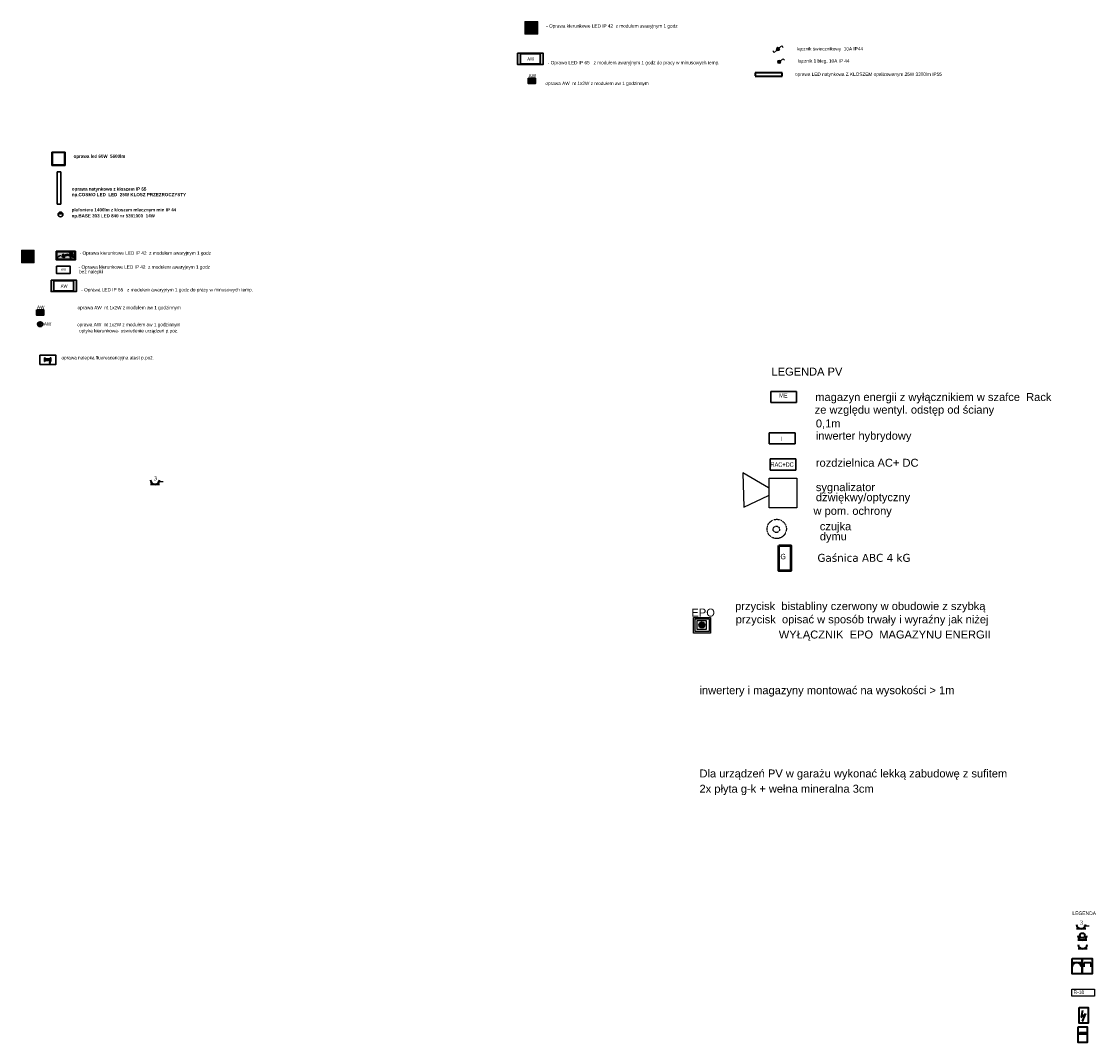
# Model space of a CAD drawing. Header units: centimetres. Extents: x 42630 to 130002, y 15 to 29179.
# Tile 1 of 175: x 42630 to 47425, y 1662 to 6227. Entities that reach past the tile are written whole.
import ezdxf
from ezdxf.enums import TextEntityAlignment as Align

# ---------------------------------------------------------------- set-up
doc = ezdxf.new("R2010")
doc.units = ezdxf.units.CM
doc.header["$LTSCALE"] = 0.01
for name, pattern in [('ACAD_ISO03W100', [30, 12, -18]), ('DASHED', [19.05, 12.7, -6.35]), ('HIDDEN', [9.525, 6.35, -3.175])]:
    doc.linetypes.add(name, pattern=pattern)
doc.layers.get('0').update_dxf_attribs({"color": 253})
for name, color, linetype in [('A-ELEWACJE', 253, 'Continuous'), ('E2', 5, 'Continuous'), ('E_ramka_wew', 10, 'Continuous')]:
    doc.layers.add(name, color=color, linetype=linetype)
for name, color, linetype, lineweight in [('A-Opis-G', 252, 'Continuous', 9), ('COKÓŁ_Nr_Pióra__1', 7, 'Continuous', 13), ('COKÓŁ_Nr_Pióra__7', 5, 'Continuous', 20), ('DLXLUM07', 10, 'Continuous', 35), ('E oświetlenie', 34, 'Continuous', 30), ('E-OśwEwakuacja-G', 150, 'Continuous', 30), ('E-OśwPhilips-G', 150, 'Continuous', 25), ('Einstal', 6, 'Continuous', 30), ('Ekabel', 1, 'ACAD_ISO03W100', 50), ('elOPIS', 5, 'Continuous', 25), ('Elospr', 32, 'Continuous', 30), ('EOPIS', 150, 'Continuous', 35), ('Eoprawa4100', 32, 'Continuous', 40), ('eosprz', 32, 'Continuous', 35), ('EPVt', 1, 'Continuous', 30), ('ISTN. PRZEKRÓJ_Nr_Pióra__7', 5, 'Continuous', 20), ('lampe', 32, 'Continuous', 30), ('OPISYC', 5, 'Continuous', 25)]:
    doc.layers.add(name, color=color, linetype=linetype, lineweight=lineweight)
doc.layers.add('REV', color=253, linetype='Continuous', lineweight=40, plot=False)
doc.styles.add('Arch-Dim', font='romans.shx', dxfattribs={"width": 0.75})
doc.styles.add('Arial', font='arial.ttf')
doc.styles.add('GENERATED_STYLE_2', font='arial.ttf')
doc.styles.add('GENERATED_STYLE_5', font='arial.ttf')
doc.styles.get("Standard").update_dxf_attribs({"font": 'ic-simplex.shx', "width": 0.8})
doc.styles.add('styl1', font='times.ttf')

# ---------------------------------------------------------------- blocks, each defined once
blk = doc.blocks.new('Kierunek do wyjścia drogi ewakuacyjnej (1)')
blk.add_hatch(color=3).paths.add_polyline_path([(-42.7, 2.5), (42.7, 2.5), (42.7, 38.1), (-42.7, 38.1)])
for p, q in [((-38.3, 8.3), (-38.3, 12.4)), ((-38.3, 12.4), (-35.7, 12.4)), ((-35.7, 12.4), (-35.3, 15.3)), ((-35.3, 15.3), (-30.5, 15.4)), ((-30.5, 15.4), (-29.9, 19.7)), ((-29.9, 19.7), (-25.8, 19.7)), ((-25.8, 19.7), (-25.8, 22.6))]:
    blk.add_line(p, q)
at = {"color": 7}
for points in [[(-45.2, 0), (45.2, 0), (45.2, 40.6), (-45.2, 40.6)], [(45.2, 0), (-45.2, 0), (-45.2, 40.6), (45.2, 40.6)], [(-42.7, 2.5), (42.7, 2.5), (42.7, 38.1), (-42.7, 38.1)], [(10.2, 21.4), (-11.5, 15.6), (-5.7, 12.2), (-9.3, 11.2), (-18.4, 16.5), (-13.2, 25.5), (-9.5, 26.5), (-12.9, 20.6), (8.9, 26.4), (9.5, 23.9)], [(13.5, 23.7), (13.5, 21.3), (22.6, 21.3), (22.6, 24.9), (24.9, 21), (20.9, 16.9), (21.6, 7), (24.3, 7), (24, 15.5), (27, 17.7), (30.8, 12.9), (40.2, 12.9), (39.2, 16.2), (32.3, 16.2), (29.9, 20.3), (29.9, 22.5), (26.4, 27.6), (25.9, 28.3), (30.2, 28.3), (32.8, 23.5), (35.4, 23.5), (32, 30.3), (22.7, 30.3), (20.1, 27.8), (20.1, 23.7)]]:
    blk.add_lwpolyline(points, close=True, dxfattribs=at)
blk.add_circle((19.6, 31.9), 2.18, dxfattribs=at)
blk = doc.blocks.new('Drzwi ewakuacyjne (1)')
at = {"true_color": 0xffffff}
h = blk.add_hatch(color=7, dxfattribs=at)
h.paths.add_polyline_path([(-35, 0), (-35, 70), (35, 70), (35, 0)])
h.paths.add_polyline_path([(-32.5, 2.5), (-32.5, 67.5), (32.5, 67.5), (32.5, 2.5)], flags=16)
h.paths.add_polyline_path([(-18.9, 64), (-18.9, 41.3), (-13.4, 41.3, -0.085698), (-8.2, 48.1, -0.105978), (-5.1, 50.1, -0.091054), (-3.7, 50.4), (8.6, 50.4, -0.27629), (12.1, 48.3), (15.9, 41.1, -1), (12.5, 39.2), (8.6, 46.3), (1.5, 46.3, -0.050927), (6.3, 36.4, -0.054258), (8.2, 23.5), (18.9, 23.5, -0.281953), (22.5, 21.3), (23.9, 18.6), (6.1, 18.6, -0.406934), (4.1, 20.6, 0.057666), (2.3, 32.8), (-8.2, 10.3), (-13.9, 10.3), (-2.3, 34.7, -0.029564), (-6.9, 43.8, 0.051795), (-11.7, 37.3), (-18.9, 37.3), (-18.9, 9.3), (-15.1, 5.5), (-9.1, 5.5), (-12.7, 9.1), (-7, 9.1), (-3.4, 5.5), (22.7, 5.5), (18.5, 9.7), (18.5, 17.4), (26.1, 17.4), (23.5, 22.7, 0.281953), (19.9, 24.9), (18.5, 24.9), (18.5, 64)], flags=0)
h.paths.add_polyline_path([(-2.3, 55.6, 1), (-10.3, 55.6, 1)], flags=0)
h = blk.add_hatch(color=116)
h.paths.add_polyline_path([(-32.5, 2.5), (-32.5, 67.5), (32.5, 67.5), (32.5, 2.5)])
h.paths.add_polyline_path([(-18.9, 64), (-18.9, 41.3), (-13.4, 41.3, -0.085698), (-8.2, 48.1, -0.105978), (-5.1, 50.1, -0.091054), (-3.7, 50.4), (8.6, 50.4, -0.27629), (12.1, 48.3), (15.9, 41.1, -1), (12.5, 39.2), (8.6, 46.3), (1.5, 46.3, -0.050927), (6.3, 36.4, -0.054258), (8.2, 23.5), (18.9, 23.5, -0.281953), (22.5, 21.3), (23.9, 18.6), (6.1, 18.6, -0.406934), (4.1, 20.6, 0.057666), (2.3, 32.8), (-8.2, 10.3), (-13.9, 10.3), (-2.3, 34.7, -0.029564), (-6.9, 43.8, 0.051795), (-11.7, 37.3), (-18.9, 37.3), (-18.9, 9.3), (-15.1, 5.5), (-9.1, 5.5), (-12.7, 9.1), (-7, 9.1), (-3.4, 5.5), (22.7, 5.5), (18.5, 9.7), (18.5, 17.4), (26.1, 17.4), (23.5, 22.7, 0.281953), (19.9, 24.9), (18.5, 24.9), (18.5, 64)], flags=16)
h.paths.add_polyline_path([(-2.3, 55.6, 1), (-10.3, 55.6, 1)], flags=0)
at = {"color": 7}
for points in [[(-35, 0), (35, 0), (35, 70), (-35, 70)], [(-32.5, 2.5), (32.5, 2.5), (32.5, 67.5), (-32.5, 67.5)]]:
    blk.add_lwpolyline(points, close=True, dxfattribs=at)
at = {"color": 116}
blk.add_lwpolyline([(35, 0), (-35, 0), (-35, 70), (35, 70)], close=True, dxfattribs=at)
at = {"color": 7}
blk.add_lwpolyline([(6.1, 18.6), (23.9, 18.6), (22.5, 21.3, 0.281953), (18.9, 23.5), (8.2, 23.5, 0.054258), (6.3, 36.4, 0.050927), (1.5, 46.3), (8.6, 46.3), (12.5, 39.2, 1), (15.9, 41.1), (12.1, 48.3, 0.27629), (8.6, 50.4), (-3.7, 50.4, 0.091054), (-5.1, 50.1, 0.105978), (-8.2, 48.1, 0.085698), (-13.4, 41.3), (-18.9, 41.3), (-18.9, 64), (18.5, 64), (18.5, 24.9), (19.9, 24.9, -0.281953), (23.5, 22.7), (26.1, 17.4), (18.5, 17.4), (18.5, 9.7), (22.7, 5.5), (-3.4, 5.5), (-7, 9.1), (-12.7, 9.1), (-9.1, 5.5), (-15.1, 5.5), (-18.9, 9.3), (-18.9, 37.3), (-11.7, 37.3, -0.051795), (-6.9, 43.8, 0.029564), (-2.3, 34.7), (-13.9, 10.3), (-8.2, 10.3), (2.3, 32.8, -0.057666), (4.1, 20.6, 0.406934)], format="xyb", close=True, dxfattribs=at)
blk.add_circle((-6.3, 55.6), 3.97, dxfattribs=at)

msp = doc.modelspace()

# ---------------------------------------------------------------- hatches: boundary and pattern name
at = {"layer": 'COKÓŁ_Nr_Pióra__7', "linetype": 'Continuous'}
h = msp.add_hatch(color=256, dxfattribs=at)
edge = h.paths.add_edge_path(flags=0)
edge.add_ellipse((46010.357, 6103.962), major_axis=(7.991, 0), ratio=1, start_angle=180, end_angle=360)
edge.add_ellipse((46010.357, 6103.962), major_axis=(7.991, 0), ratio=1, start_angle=0, end_angle=180)
h = msp.add_hatch(color=256, dxfattribs=at)
edge = h.paths.add_edge_path(flags=0)
edge.add_ellipse((46016.031, 6046.878), major_axis=(7.991, 0), ratio=1, start_angle=180, end_angle=360)
edge.add_ellipse((46016.031, 6046.878), major_axis=(7.991, 0), ratio=1, start_angle=0, end_angle=180)
at = {"layer": 'DLXLUM07'}
h = msp.add_hatch(color=1, dxfattribs=at)
h.dxf.hatch_style = 1
h.paths.add_polyline_path([(44847.022, 6086.167), (44847.022, 6034.943), (44960.61, 6034.943), (44960.61, 6086.167)])
h.paths.add_polyline_path([(44859.732, 6083.309), (44859.732, 6038.083), (44947.442, 6038.083), (44947.442, 6083.309)], flags=16)
h = msp.add_hatch(color=1, dxfattribs=at)
h.dxf.hatch_style = 1
h.paths.add_polyline_path([(42761.96, 5070.898), (42761.96, 5019.674), (42875.548, 5019.674), (42875.548, 5070.898)])
h.paths.add_polyline_path([(42774.67, 5068.04), (42774.67, 5022.815), (42862.38, 5022.815), (42862.38, 5068.04)], flags=16)
at = {"layer": 'E_ramka_wew'}
h = msp.add_hatch(color=1, dxfattribs=at)
h.dxf.hatch_style = 1
h.paths.add_polyline_path([(45633.587, 3562.914), (45633.587, 3492.547), (45708.807, 3492.547), (45708.807, 3562.914)])
h.paths.add_polyline_path([(45640.696, 3556.583), (45640.696, 3499.712), (45703.253, 3499.712), (45703.253, 3556.583)], flags=16)
h = msp.add_hatch(color=1, dxfattribs=at)
h.dxf.hatch_style = 1
edge = h.paths.add_edge_path()
edge.add_ellipse((45670.308, 3529.347), major_axis=(13.329, 0), ratio=1, start_angle=0, end_angle=360)

# ---------------------------------------------------------------- linework, layer by layer
at = {"layer": 'A-ELEWACJE', "color": 0}
for p, q in [((43238.57, 4171.169), (43262.401, 4171.169)), ((47377.212, 2183.66), (47401.043, 2183.66))]:
    msp.add_line(p, q, dxfattribs=at)
at = {"layer": 'A-ELEWACJE'}
msp.add_lwpolyline([(45649.064, 3549.247), (45690.076, 3549.247), (45690.076, 3508.876), (45649.064, 3508.876)], close=True, dxfattribs=at)
at = {"layer": 'COKÓŁ_Nr_Pióra__1', "linetype": 'Continuous', "flags": 128}
for points in [[(46002.365, 6103.962, -1), (46018.348, 6103.962, -1)], [(46008.04, 6046.878, -1), (46024.022, 6046.878, -1)]]:
    msp.add_lwpolyline(points, format="xyb", close=True, dxfattribs=at)
at = {"layer": 'E oświetlenie'}
for p, q in [((42736.204, 4722.588), (42736.204, 4709.293)), ((42738.844, 4722.588), (42738.844, 4709.293)), ((42742.143, 4722.588), (42742.143, 4709.293)), ((42745.525, 4722.588), (42745.525, 4709.293)), ((42748.99, 4722.588), (42748.99, 4709.293)), ((42752.537, 4722.588), (42752.537, 4709.293)), ((42755.919, 4722.588), (42755.919, 4709.293)), ((42755.919, 4716.157), (42755.919, 4702.863))]:
    msp.add_line(p, q, dxfattribs=at)
for points in [[(44847.022, 6086.167), (44960.61, 6086.167), (44960.61, 6034.943), (44847.022, 6034.943)], [(42761.96, 5070.898), (42875.548, 5070.898), (42875.548, 5019.674), (42761.96, 5019.674)], [(42732.625, 4723.8), (42734.631, 4723.8), (42734.631, 4707.5), (42732.625, 4707.5)], [(42754.924, 4702.813), (42757.152, 4702.813), (42757.152, 4699.598), (42754.924, 4699.598)], [(42758.473, 4723.8), (42760.479, 4723.8), (42760.479, 4707.5), (42758.473, 4707.5)]]:
    msp.add_lwpolyline(points, close=True, dxfattribs=at)
at = {"layer": 'E_ramka_wew', "color": 1}
for p, q in [((45967.463, 4142.777), (45854.108, 4208.994)), ((45854.108, 4208.994), (45857.474, 4055.235)), ((45857.474, 4055.235), (45968.585, 4107.984))]:
    msp.add_line(p, q, dxfattribs=at)
for points in [[(45970.695, 4185.694), (46094.241, 4185.694), (46094.241, 4053.529), (45970.695, 4053.529)], [(45633.587, 3562.914), (45708.807, 3562.914), (45708.807, 3492.547), (45633.587, 3492.547)], [(45640.696, 3556.583), (45703.253, 3556.583), (45703.253, 3499.712), (45640.696, 3499.712)]]:
    msp.add_lwpolyline(points, close=True, dxfattribs=at)
at = {"layer": 'E_ramka_wew', "linetype": 'DASHED'}
for centre, radius in [((46004.875, 3958.601), 43.097), ((46002.972, 3956.647), 14.366)]:
    msp.add_circle(centre, radius, dxfattribs=at)
at = {"layer": 'E_ramka_wew', "color": 1}
msp.add_circle((45670.308, 3529.347), 13.329, dxfattribs=at)
at = {"layer": 'Einstal'}
msp.add_lwpolyline([(42712.122, 4693.871), (42712.122, 4735.161), (42783.677, 4735.161), (42783.677, 4693.871)], close=True, dxfattribs=at)
at = {"layer": 'Ekabel', "linetype": 'ByBlock'}
msp.add_lwpolyline([(46014.042, 3883.75), (46067.528, 3883.75), (46067.528, 3770.835), (46014.042, 3770.835)], close=True, dxfattribs=at)
at = {"layer": 'elOPIS', "color": 5}
msp.add_lwpolyline([(47323.556, 1900.678), (47425.274, 1900.678), (47425.274, 1869.764), (47323.556, 1869.764)], close=True, dxfattribs=at)
at = {"layer": 'Elospr'}
for p, q in [((42765.152, 5643.547), (42825.152, 5643.547)), ((42765.152, 5643.547), (42765.152, 5583.547)), ((42825.152, 5643.547), (42825.152, 5583.547)), ((42765.152, 5583.547), (42825.152, 5583.547)), ((42789.819, 5555.449, 425.286), (42805.546, 5555.449, 425.286)), ((42789.819, 5554.797, 425.286), (42789.819, 5410.797, 425.286)), ((42805.546, 5410.797, 425.286), (42805.546, 5555.449, 425.286)), ((42789.819, 5410.797, 425.286), (42805.546, 5410.797, 425.286)), ((42792.073, 5366.646, 212.643), (42816.397, 5366.646, 212.643))]:
    msp.add_line(p, q, dxfattribs=at)
msp.add_lwpolyline([(42768.233, 5641.156), (42822.554, 5641.156), (42822.554, 5585.913), (42768.233, 5585.913)], close=True, dxfattribs=at)
msp.add_circle((42803.958, 5364.694, 212.643), 10.64, dxfattribs=at)
at = {"layer": 'EOPIS', "linetype": 'Continuous'}
for points in [[(47325.651, 2037.869), (47369.83, 2037.869), (47369.83, 1969.13), (47325.651, 1969.13)], [(47369.83, 2037.869), (47414.009, 2037.869), (47414.009, 1969.13), (47369.83, 1969.13)]]:
    msp.add_lwpolyline(points, close=True, dxfattribs=at)
at = {"layer": 'Eoprawa4100'}
for p, q in [((46028.784, 5997.85), (45908.784, 5997.85)), ((45908.784, 5997.85), (45908.784, 5983.993)), ((46028.784, 5983.07), (46028.784, 5997.85)), ((45908.784, 5983.07), (46028.784, 5983.07))]:
    msp.add_line(p, q, dxfattribs=at)
at = {"layer": 'Eoprawa4100', "color": 1}
for p, q in [((44907.299, 5958.326), (44912.84, 5963.868)), ((44907.299, 5963.868), (44912.84, 5958.326)), ((42710.284, 4922.731), (42715.825, 4928.272)), ((42710.284, 4928.272), (42715.825, 4922.731)), ((42710.744, 4870.908), (42716.286, 4876.45)), ((42710.744, 4876.45), (42716.286, 4870.908))]:
    msp.add_line(p, q, dxfattribs=at)
for points in [[(44896.037, 5973.866), (44925.329, 5973.866), (44925.329, 5950.066), (44896.037, 5950.066)], [(42699.022, 4938.271), (42728.315, 4938.271), (42728.315, 4914.471), (42699.022, 4914.471)]]:
    msp.add_lwpolyline(points, close=True, dxfattribs=at)
for centre, radius in [((44910.069, 5961.097), 10.621), ((44910.069, 5961.097), 3.918), ((42713.055, 4925.502), 10.621), ((42713.055, 4925.502), 3.918), ((42713.515, 4873.679), 10.621), ((42713.515, 4873.679), 3.918)]:
    msp.add_circle(centre, radius, dxfattribs=at)
at = {"layer": 'eosprz', "linetype": 'Continuous'}
for p, q in [((43247.027, 4157.538), (43206.492, 4157.538)), ((47385.669, 2170.029), (47345.135, 2170.029)), ((47391.045, 2120.359), (47350.51, 2120.359)), ((47392.948, 2080.697), (47352.413, 2080.697)), ((47325.699, 2020.741), (47366.234, 2020.741)), ((47378.523, 2000.521), (47378.523, 2019.947)), ((47378.523, 2019.947), (47408.211, 2019.947)), ((47408.211, 2019.947), (47408.211, 2000.155))]:
    msp.add_line(p, q, dxfattribs=at)
msp.add_circle((47370.575, 2141.002), 10.91, dxfattribs=at)
for centre, start, end in [((43226.76, 4177.805), 180, 0), ((47365.402, 2190.297), 180, 0), ((47370.778, 2140.627), 180, 0), ((47372.68, 2100.964), 180, 0), ((47345.966, 2000.474), 0, 180)]:
    msp.add_arc(centre, 20.267, start, end, dxfattribs=at)
at = {"layer": 'EPVt', "color": 1}
for p, q in [((45977.915, 4573.337), (46093.915, 4573.337)), ((45977.915, 4573.337), (45977.915, 4523.337)), ((46093.915, 4573.337), (46093.915, 4523.337)), ((45977.915, 4523.337), (46093.915, 4523.337)), ((45971.432, 4388.547), (46087.432, 4388.547)), ((45971.432, 4388.547), (45971.432, 4338.547)), ((46087.432, 4388.547), (46087.432, 4338.547)), ((45971.432, 4338.547), (46087.432, 4338.547)), ((45974.999, 4271.885), (46090.999, 4271.885)), ((45974.999, 4271.885), (45974.999, 4221.885)), ((46090.999, 4271.885), (46090.999, 4221.885)), ((45974.999, 4221.885), (46090.999, 4221.885))]:
    msp.add_line(p, q, dxfattribs=at)
at = {"layer": 'ISTN. PRZEKRÓJ_Nr_Pióra__7', "linetype": 'Continuous'}
for p, q in [((45987.612, 6096.388), (45993.393, 6089.402)), ((45993.199, 6089.175), (46004.472, 6098.163)), ((46016.566, 6108.993), (46027.839, 6117.98)), ((46027.839, 6117.98), (46033.619, 6110.994)), ((46022.24, 6051.909), (46033.513, 6060.896)), ((46033.513, 6060.896), (46039.293, 6053.91))]:
    msp.add_line(p, q, dxfattribs=at)
at = {"layer": 'lampe'}
for points in [[(44859.732, 6083.309), (44947.442, 6083.309), (44947.442, 6038.083), (44859.732, 6038.083)], [(42786.031, 5132.806), (42847.429, 5132.806), (42847.429, 5101.148), (42786.031, 5101.148)], [(42774.67, 5068.04), (42862.38, 5068.04), (42862.38, 5022.815), (42774.67, 5022.815)]]:
    msp.add_lwpolyline(points, close=True, dxfattribs=at)
at = {"layer": 'REV', "color": 1}
for p, q in [((47372.143, 1804.967), (47364.813, 1773.813)), ((47364.813, 1773.813), (47384.971, 1792.597)), ((47384.971, 1792.597), (47369.394, 1758.236)), ((47369.394, 1758.236), (47375.35, 1761.902))]:
    msp.add_line(p, q, dxfattribs=at)
at = {"layer": 'REV'}
for points in [[(47356.328, 1818.748), (47396.205, 1818.748), (47396.205, 1748.377), (47356.328, 1748.377)], [(47352.358, 1732.557), (47392.235, 1732.557), (47392.235, 1662.186), (47352.358, 1662.186)], [(47358.775, 1706.422), (47386.55, 1706.422), (47386.55, 1698.977), (47358.775, 1698.977)]]:
    msp.add_lwpolyline(points, close=True, dxfattribs=at)
for centre in [(47361.03, 1702.771), (47366.756, 1702.592), (47372.841, 1702.771), (47379.642, 1702.771), (47384.116, 1702.771)]:
    msp.add_circle(centre, 1.363, dxfattribs=at)

# ---------------------------------------------------------------- block references
at = {"layer": 'A-Opis-G', "xscale": 0.8160000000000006, "yscale": 0.8160000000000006, "zscale": 0.06800000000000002}
for p in [(44908.14, 6170.372, 7.088), (42658.14, 5148.158, 7.088)]:
    msp.add_blockref('Drzwi ewakuacyjne (1)', p, dxfattribs=at)
at = {"layer": 'E-OśwEwakuacja-G', "xscale": 0.9504000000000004, "yscale": 0.9504000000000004, "zscale": 0.09504000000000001}
msp.add_blockref('Kierunek do wyjścia drogi ewakuacyjnej (1)', (42827.661, 5161.563, 561.378), dxfattribs=at)

# ---------------------------------------------------------------- texts
at = {"layer": 'E-OśwPhilips-G', "attachment_point": 1, "style": 'Arch-Dim'}
for insert, char_height, width in [((44889.9, 6066.723, 425.286), 14.4, 43.2), ((42806.521, 5123.394, 297.7), 10.08, 30.24), ((42804.838, 5051.454, 425.286), 14.4, 43.2)]:
    msp.add_mtext('{\\f@Arial Unicode MS|b0|i0|c238|p34;\\C1;AW}', dxfattribs=dict(at, insert=insert, char_height=char_height, width=width))
at = {"layer": 'E2', "linetype": 'HIDDEN', "style": 'Arial'}
for s, p in [('LEGENDA PV', (45981.414, 4644.232)), ('magazyn energii z wyłącznikiem w szafce  Rack', (46177.255, 4530.64)), ('ze względu wentyl. odstęp od ściany', (46174.685, 4474.102)), ('0,1m', (46179.825, 4412.425)), ('inwerter hybrydowy', (46179.825, 4357.648)), ('rozdzielnica AC+ DC', (46179.825, 4236.629)), ('sygnalizator', (46179.825, 4127.476)), ('dżwiękwy/optyczny', (46179.825, 4082.583)), ('w pom. ochrony', (46169.222, 4021.619)), ('czujka ', (46197.319, 3952.619)), ('dymu', (46197.319, 3907.726)), ('przycisk  bistabliny czerwony w obudowie z szybką', (45819.01, 3595.974)), ('przycisk  opisać w sposób trwały i wyraźny jak niżej', (45821.772, 3536.61)), ('inwertery i magazyny montować na wysokości > 1m', (45659.779, 3219.71)), ('Dla urządzeń PV w garażu wykonać lekką zabudowę z sufitem', (45659.779, 2847.53)), ('2x płyta g-k + wełna mineralna 3cm', (45659.779, 2779.297))]:
    msp.add_text(s, height=35.496, dxfattribs=at).set_placement(p)
at = {"layer": 'E2', "color": 1, "linetype": 'HIDDEN', "style": 'Arial'}
for s, p in [('EPO', (45676.215, 3556.086)), (' WYŁĄCZNIK  EPO  MAGAZYNU ENERGII', (46481.067, 3458.043))]:
    msp.add_text(s, height=35.496, dxfattribs=at).set_placement(p, align=Align.BOTTOM_CENTER)
at = {"layer": 'E2', "linetype": 'HIDDEN', "insert": (46186.888, 3847.023), "char_height": 35.496, "width": 689.16456, "attachment_point": 1, "style": 'Arial'}
msp.add_mtext('{\\fVerdana|b0|i0|c238|p34;\\W0.95;Gaśnica ABC 4 kG}', dxfattribs=at)
at = {"layer": 'elOPIS', "linetype": 'Continuous', "char_height": 14.4, "attachment_point": 7, "style": 'GENERATED_STYLE_2', "bg_fill": 2}
for s, insert in [('{\\fArial|b1|i0|c238|p34;oprawa led 60W  5600lm\\P }', (42862.599, 5589.244, 425.286)), ('{\\fArial|b1|i0|c238|p34;oprawa natynkowa z kloszem IP 65 }', (42854.575, 5466.811, 425.286)), ('{\\fArial|b1|i0|c238|p34;np.BASE 303 LED 840 nr 5361000  14W }', (42853.681, 5347.014, 425.286))]:
    msp.add_mtext(s, dxfattribs=dict(at, insert=insert))
at = {"layer": 'EOPIS', "linetype": 'Continuous', "style": 'GENERATED_STYLE_5'}
for s, p in [('- Oprawa kierunkowe LED IP 42  z modułem awaryjnym 1 godz  ', (44974.801, 6199.831)), ('- Oprawa LED IP 65   z modułem awaryjnym 1 godz do pracy w minusowych temp.  ', (44981.911, 6035.775)), ('- Oprawa kierunkowe LED IP 42  z modułem awaryjnym 1 godz  ', (42889.739, 5184.562)), ('- Oprawa kierunkowe LED IP 42  z modułem awaryjnym 1 godz  ', (42884.975, 5122.141)), ('bez nalepki', (42887.572, 5101.362)), ('- Oprawa LED IP 65   z modułem awaryjnym 1 godz do pracy w minusowych temp.  ', (42896.849, 5020.507))]:
    msp.add_text(s, height=14.97386, dxfattribs=at).set_placement(p)
at = {"layer": 'EOPIS', "style": 'styl1'}
for p in [(43220.74, 4176.243), (47359.383, 2188.734)]:
    msp.add_text('3', height=19.031, dxfattribs=at).set_placement(p)
at = {"layer": 'EOPIS', "linetype": 'Continuous'}
msp.add_text('LEGENDA', height=16, dxfattribs=at).set_placement((47326.276, 2232.169))
at = {"layer": 'EOPIS', "color": 5, "linetype": 'Continuous'}
msp.add_text('R-10', height=16, dxfattribs=at).set_placement((47331.523, 1878.894))
at = {"layer": 'EOPIS', "linetype": 'Continuous', "char_height": 14.97386, "width": 807.81795, "attachment_point": 5, "style": 'GENERATED_STYLE_5'}
for s, insert in [('łącznik świecznikowy  10A IP44', (46243.5, 6102.868)), ('łącznik 1 bieg. 10A IP 44\\P ', (46215.109, 6036.161))]:
    msp.add_mtext(s, dxfattribs=dict(at, insert=insert))
at = {"layer": 'EOPIS', "color": 1, "linetype": 'Continuous', "char_height": 14.9739, "attachment_point": 5, "style": 'GENERATED_STYLE_5'}
for insert in [(44912.666, 5985.509), (42715.652, 4949.914), (42746.187, 4874.75)]:
    msp.add_mtext('AW  ', dxfattribs=dict(at, insert=insert))
at = {"layer": 'EOPIS', "linetype": 'Continuous', "char_height": 14.97386, "attachment_point": 5, "style": 'GENERATED_STYLE_5'}
for s, insert in [('oprawa LED natynkowa Z KLOSZEM opalizowanym 25W 3300lm IP55 ', (46414.703, 5989.512)), ('oprawa AW  nt 1x2W z modułem aw 1 godzinnym\\P ', (45202.07, 5935.956)), ('oprawa AW  nt 1x2W z modułem aw 1 godzinnym\\P ', (43110.963, 4933.348)), ('oprawa AW  nt 1x2W z modułem aw 1 godzinnym\\P ', (43108.913, 4857.505)), ('optyka kierunkowa- oswietlenie urządzeń p.poż.\\P ', (43108.913, 4829.833)), ('oprawa nalepka fluorescencyjna atest p.poż.\\P ', (43014.84, 4709.339))]:
    msp.add_mtext(s, dxfattribs=dict(at, insert=insert))
at = {"layer": 'OPISYC', "width": 0.75}
for s, p in [('ME', (46034.379, 4539.516)), ('I', (46026.119, 4344.961)), ('RAC+DC', (46029.044, 4230.489))]:
    msp.add_text(s, height=20, dxfattribs=at).set_placement(p, align=Align.BOTTOM_CENTER)
at = {"layer": 'OPISYC', "insert": (46021.176, 3847.023), "char_height": 24, "width": 689.16456, "attachment_point": 1}
msp.add_mtext('{\\fVerdana|b0|i0|c238|p34;\\W0.95;G}', dxfattribs=at)

# ---------------------------------------------------------------- next in the draw order: texts
at = {"layer": 'elOPIS', "linetype": 'Continuous', "char_height": 14.4, "attachment_point": 7, "style": 'GENERATED_STYLE_2', "bg_fill": 2}
for s, insert in [('{\\fArial|b1|i0|c238|p34;np.COSMO LED  LED  25W KLOSZ PRZEZROCZYSTY}', (42854.575, 5441.78, 425.286)), ('{\\fArial|b1|i0|c238|p34;plafoniera 1400lm z kloszem mlecznym min IP 44}', (42853.681, 5373.818, 425.286))]:
    msp.add_mtext(s, dxfattribs=dict(at, insert=insert))

doc.saveas('drawing.dxf')
